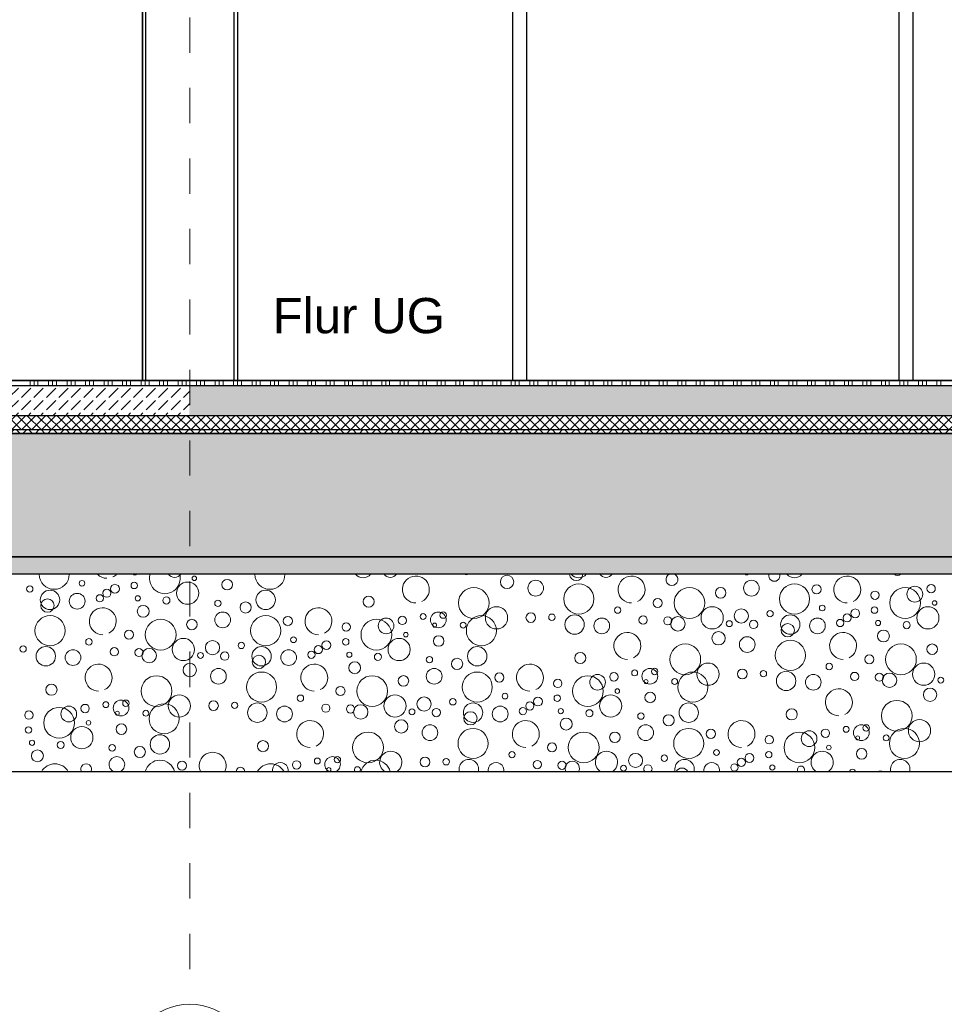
# Model space of a CAD drawing. Header units: metres. Extents: x -12 to 57.2, y -22.2 to 2.8.
# Tile 31 of 126: x 7.6 to 10.3, y -16.2 to -13.4. Entities that reach past the tile are written whole.
import ezdxf

# ---------------------------------------------------------------- set-up
doc = ezdxf.new("R2010")
doc.units = ezdxf.units.M
doc.header["$LTSCALE"] = 0.4
doc.header["$MEASUREMENT"] = 0
doc.linetypes.add('Raster', pattern=[0.2, 0.1, -0.05, 0, -0.05])
doc.linetypes.add('Strichlinie', pattern=[0.2, 0.15, -0.05])
doc.layers.get('0').update_dxf_attribs({"color": 8, "lineweight": 9})
doc.layers.get('Defpoints').update_dxf_attribs({"color": 8, "lineweight": 9})
for name, color, linetype in [('Neubau_A - Bodenaustausch', 8, 'Continuous'), ('Neubau_A - Sauberkeitsschicht', 8, 'Continuous'), ('Neubau_A-Bodenplatte', 8, 'Continuous'), ('Neubau_A-STB Wände', 8, 'Continuous'), ('Neubau_B-Bodenaufbau', 8, 'Continuous'), ('Neubau_R-Konstruktionsraster gross', 33, 'Continuous'), ('Neubau_T-Bemaßung', 8, 'Continuous'), ('Neubau_T-Text', 8, 'Continuous')]:
    doc.layers.add(name, color=color, linetype=linetype)
doc.layers.add('S-Linien _ Schraffuren.2D', color=8, linetype='Continuous', lineweight=9)
doc.styles.add('ERSTELLTER_STIL_2', font='arial.ttf')
doc.dimstyles.new('ERSTELLTER_STIL__1', dxfattribs={"dimtxt": 0.0875, "dimasz": 0.059375, "dimexe": 0.18, "dimexo": 0.0625, "dimgap": 0, "dimtad": 1, "dimzin": 0, "dimdsep": 46, "dimtxsty": 'ERSTELLTER_STIL_2', "dimblk": 'ARROWHEAD_6', "dimblk1": 'ARROWHEAD_6', "dimblk2": 'ARROWHEAD_6', "dimcen": 0.09, "dimclrd": 7, "dimclre": 7, "dimclrt": 7, "dimazin": 0, "dimtfac": 1, "dimtdec": 4, "dimtmove": 0, "dimatfit": 3, "dimfxl": 1, "dimtolj": 1, "dimtzin": 0, "dimarcsym": 0})
pattern_1 = [(45, (-2907.6834, -10.175), (-0.01767766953, 0.01767766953), []), (135, (-2907.6834, -10.175), (0.01767766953, 0.01767766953), [])]
pattern_2 = [(45, (-2907.6834, -10.175), (-0.0353553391, 0.0353553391), [0.0375, -0.0125]), (45, (-2907.6834, -10.139645), (-0.0353553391, 0.0353553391), [0.0375, -0.0125])]
pattern_3 = [(45, (-2907.6834, -10.175), (-0.01414213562, 0.01414213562), []), (135, (-2907.6834, -10.175), (0.01414213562, 0.01414213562), [])]

# ---------------------------------------------------------------- blocks, each defined once
blk = doc.blocks.new('*X441', base_point=(-24191.6502, 0))
at = {"layer": 'Neubau_A - Bodenaustausch', "color": 253, "linetype": 'Continuous', "lineweight": 9, "true_color": 0x9f9f9f}
for centre, radius in [((-21276.1479, -4.8055), 0.00812), ((-21275.9997, -4.8116), 0.00908), ((-21275.8483, -4.8334), 0.0315), ((-21275.8293, -4.7913), 0.00642), ((-21275.7361, -4.8093), 0.015), ((-21274.9422, -4.8016), 0.0189), ((-21274.8608, -4.8193), 0.0223), ((-21274.2489, -4.8193), 0.0223), ((-21276.296, -4.8217), 0.00908), ((-21276.2386, -4.8525), 0.0275), ((-21276.0775, -4.8336), 0.0115), ((-21276.0545, -4.821), 0.0126), ((-21275.6268, -4.8525), 0.0275), ((-21275.0365, -4.8613), 0.0436), ((-21274.7385, -4.8499), 0.0427), ((-21274.4247, -4.8613), 0.0436), ((-21274.3361, -4.8325), 0.015), ((-21274.1267, -4.8499), 0.0427), ((-21274.0641, -4.8227), 0.013), ((-21273.8983, -4.8395), 0.0119), ((-21273.8128, -4.8613), 0.0436), ((-21273.7853, -4.8363), 0.0223), ((-21273.7391, -4.8208), 0.0119), ((-21276.2459, -4.8686), 0.0189), ((-21276.1616, -4.8563), 0.0223), ((-21276.0971, -4.8481), 0.0103), ((-21275.9896, -4.8481), 0.00732), ((-21275.9084, -4.8542), 0.0101), ((-21275.7623, -4.8623), 0.00908), ((-21275.6838, -4.8741), 0.0158), ((-21275.3345, -4.8575), 0.0158), ((-21274.5146, -4.8613), 0.0128), ((-21273.7293, -4.8613), 0.00642), ((-21275.9743, -4.885), 0.0169), ((-21275.7489, -4.9093), 0.0223), ((-21275.1371, -4.9093), 0.0223), ((-21275.1234, -4.8958), 0.00908), ((-21274.972, -4.9034), 0.0315), ((-21274.6282, -4.8816), 0.00908), ((-21274.3602, -4.9034), 0.0315), ((-21274.2776, -4.8981), 0.0201), ((-21274.196, -4.8917), 0.00908), ((-21274.0479, -4.8755), 0.00812), ((-21273.9545, -4.891), 0.0126), ((-21273.8997, -4.8816), 0.00908), ((-21273.7483, -4.9034), 0.0315), ((-21276.2385, -4.9399), 0.0427), ((-21275.9247, -4.9513), 0.0436), ((-21275.8361, -4.9225), 0.015), ((-21275.6267, -4.9399), 0.0427), ((-21275.5641, -4.9127), 0.013), ((-21275.3128, -4.9513), 0.0436), ((-21275.2853, -4.9263), 0.0223), ((-21275.2391, -4.9108), 0.0119), ((-21275.1802, -4.8998), 0.00837), ((-21275.0666, -4.9242), 0.00837), ((-21275.0149, -4.9399), 0.0427), ((-21274.8747, -4.9027), 0.0137), ((-21274.8149, -4.9018), 0.00908), ((-21274.7505, -4.9225), 0.0275), ((-21274.6734, -4.9263), 0.0223), ((-21274.5562, -4.9098), 0.0117), ((-21274.4862, -4.912), 0.0115), ((-21274.4572, -4.9206), 0.0205), ((-21274.3117, -4.9201), 0.00837), ((-21274.2427, -4.9221), 0.0118), ((-21274.1386, -4.9225), 0.0275), ((-21274.0616, -4.9263), 0.0223), ((-21273.9971, -4.9181), 0.0103), ((-21273.9775, -4.9036), 0.0115), ((-21273.8896, -4.9181), 0.00732), ((-21273.8084, -4.9242), 0.0101), ((-21276.0146, -4.9513), 0.0128), ((-21275.3983, -4.9295), 0.0119), ((-21275.1477, -4.9242), 0.00574), ((-21274.3422, -4.9616), 0.0189), ((-21274.1459, -4.9386), 0.0189), ((-21273.8743, -4.955), 0.0169), ((-21276.1282, -4.9716), 0.00908), ((-21275.8602, -4.9934), 0.0315), ((-21275.7776, -4.9881), 0.0201), ((-21275.696, -4.9817), 0.00908), ((-21275.5479, -4.9655), 0.00812), ((-21275.4545, -4.981), 0.0126), ((-21275.3997, -4.9716), 0.00908), ((-21275.2483, -4.9934), 0.0315), ((-21275.2293, -4.9513), 0.00642), ((-21275.1361, -4.9693), 0.015), ((-21274.2608, -4.9793), 0.0223), ((-21274.1385, -5.0099), 0.0427), ((-21276.3149, -4.9918), 0.00908), ((-21276.2505, -5.0125), 0.0275), ((-21276.1734, -5.0163), 0.0223), ((-21276.0562, -4.9998), 0.0117), ((-21275.9862, -5.002), 0.0115), ((-21275.9572, -5.0106), 0.0205), ((-21275.7427, -5.0121), 0.0118), ((-21275.6386, -5.0125), 0.0275), ((-21275.5616, -5.0163), 0.0223), ((-21275.4971, -5.0081), 0.0103), ((-21275.4775, -4.9936), 0.0115), ((-21275.0268, -5.0125), 0.0275), ((-21274.4365, -5.0213), 0.0436), ((-21273.8247, -5.0213), 0.0436), ((-21273.7361, -4.9925), 0.015), ((-21275.8117, -5.0101), 0.00837), ((-21275.6459, -5.0286), 0.0189), ((-21275.3896, -5.0081), 0.00732), ((-21275.3743, -5.045), 0.0169), ((-21275.3084, -5.0142), 0.0101), ((-21275.1623, -5.0223), 0.00908), ((-21275.0838, -5.0341), 0.0158), ((-21274.7345, -5.0175), 0.0158), ((-21273.9146, -5.0213), 0.0128), ((-21275.8422, -5.0516), 0.0189), ((-21275.7608, -5.0693), 0.0223), ((-21275.1489, -5.0693), 0.0223), ((-21274.5802, -5.0598), 0.00837), ((-21274.5371, -5.0693), 0.0223), ((-21274.5234, -5.0558), 0.00908), ((-21274.372, -5.0634), 0.0315), ((-21274.2747, -5.0627), 0.0137), ((-21274.2149, -5.0618), 0.00908), ((-21274.1505, -5.0825), 0.0275), ((-21274.0282, -5.0416), 0.00908), ((-21273.7602, -5.0634), 0.0315), ((-21275.9365, -5.1113), 0.0436), ((-21275.6385, -5.0999), 0.0427), ((-21275.3247, -5.1113), 0.0436), ((-21275.2361, -5.0825), 0.015), ((-21275.0267, -5.0999), 0.0427), ((-21274.9641, -5.0727), 0.013), ((-21274.7983, -5.0895), 0.0119), ((-21274.7128, -5.1113), 0.0436), ((-21274.6853, -5.0863), 0.0223), ((-21274.6391, -5.0708), 0.0119), ((-21274.5477, -5.0842), 0.00574), ((-21274.4666, -5.0842), 0.00837), ((-21274.4149, -5.0999), 0.0427), ((-21274.0734, -5.0863), 0.0223), ((-21273.9562, -5.0698), 0.0117), ((-21273.8862, -5.072), 0.0115), ((-21273.8572, -5.0806), 0.0205), ((-21273.7117, -5.0801), 0.00837), ((-21276.2345, -5.1075), 0.0158), ((-21275.4146, -5.1113), 0.0128), ((-21274.6293, -5.1113), 0.00642), ((-21273.7422, -5.1216), 0.0189), ((-21276.0371, -5.1593), 0.0223), ((-21276.0234, -5.1458), 0.00908), ((-21275.872, -5.1534), 0.0315), ((-21275.7747, -5.1527), 0.0137), ((-21275.5282, -5.1316), 0.00908), ((-21275.2602, -5.1534), 0.0315), ((-21275.1776, -5.1481), 0.0201), ((-21275.096, -5.1417), 0.00908), ((-21274.9479, -5.1255), 0.00812), ((-21274.8545, -5.141), 0.0126), ((-21274.7997, -5.1316), 0.00908), ((-21274.6483, -5.1534), 0.0315), ((-21274.5361, -5.1293), 0.015), ((-21273.8365, -5.1813), 0.0436), ((-21276.2983, -5.1795), 0.0119), ((-21276.2128, -5.2013), 0.0436), ((-21276.1853, -5.1763), 0.0223), ((-21276.1391, -5.1608), 0.0119), ((-21276.0802, -5.1498), 0.00837), ((-21275.9666, -5.1742), 0.00837), ((-21275.9149, -5.1899), 0.0427), ((-21275.7149, -5.1518), 0.00908), ((-21275.6505, -5.1725), 0.0275), ((-21275.5734, -5.1763), 0.0223), ((-21275.4562, -5.1598), 0.0117), ((-21275.3862, -5.162), 0.0115), ((-21275.3572, -5.1706), 0.0205), ((-21275.2117, -5.1701), 0.00837), ((-21275.1427, -5.1721), 0.0118), ((-21275.0386, -5.1725), 0.0275), ((-21274.9616, -5.1763), 0.0223), ((-21274.8971, -5.1681), 0.0103), ((-21274.8775, -5.1536), 0.0115), ((-21274.7896, -5.1681), 0.00732), ((-21274.7084, -5.1742), 0.0101), ((-21274.4268, -5.1725), 0.0275), ((-21274.1345, -5.1775), 0.0158), ((-21276.1293, -5.2013), 0.00642), ((-21276.0477, -5.1742), 0.00574), ((-21275.2422, -5.2116), 0.0189), ((-21275.0459, -5.1886), 0.0189), ((-21274.7743, -5.205), 0.0169), ((-21274.5623, -5.1823), 0.00908), ((-21274.4838, -5.1941), 0.0158), ((-21273.772, -5.2234), 0.0315), ((-21276.2997, -5.2216), 0.00908), ((-21276.1483, -5.2434), 0.0315), ((-21276.0361, -5.2193), 0.015), ((-21275.1608, -5.2293), 0.0223), ((-21275.0385, -5.2599), 0.0427), ((-21274.5489, -5.2293), 0.0223), ((-21274.4267, -5.2599), 0.0427), ((-21274.3641, -5.2327), 0.013), ((-21274.0853, -5.2463), 0.0223), ((-21274.0391, -5.2308), 0.0119), ((-21273.9802, -5.2198), 0.00837), ((-21273.9371, -5.2293), 0.0223), ((-21273.9234, -5.2158), 0.00908), ((-21273.8149, -5.2599), 0.0427), ((-21276.2896, -5.2581), 0.00732), ((-21275.9268, -5.2625), 0.0275), ((-21275.6345, -5.2675), 0.0158), ((-21275.3365, -5.2713), 0.0436), ((-21274.7247, -5.2713), 0.0436), ((-21274.6361, -5.2425), 0.015), ((-21274.1983, -5.2495), 0.0119), ((-21274.1128, -5.2713), 0.0436), ((-21273.9477, -5.2442), 0.00574), ((-21273.8666, -5.2442), 0.00837), ((-21276.2743, -5.295), 0.0169), ((-21276.2084, -5.2642), 0.0101), ((-21276.0623, -5.2723), 0.00908), ((-21275.9838, -5.2841), 0.0158), ((-21274.8146, -5.2713), 0.0128), ((-21274.3479, -5.2855), 0.00812), ((-21274.0293, -5.2713), 0.00642), ((-21273.9361, -5.2893), 0.015), ((-21275.4802, -5.3098), 0.00837), ((-21275.4234, -5.3058), 0.00908), ((-21275.1747, -5.3127), 0.0137), ((-21275.1149, -5.3118), 0.00908), ((-21274.9282, -5.2916), 0.00908), ((-21274.5776, -5.3081), 0.0201), ((-21274.496, -5.3017), 0.00908), ((-21274.2775, -5.3136), 0.0115), ((-21274.2545, -5.301), 0.0126), ((-21274.1997, -5.2916), 0.00908), ((-21275.8641, -5.3227), 0.013), ((-21275.5391, -5.3208), 0.0119), ((-21275.4477, -5.3342), 0.00574), ((-21274.8562, -5.3198), 0.0117), ((-21274.7862, -5.322), 0.0115), ((-21274.6117, -5.3301), 0.00837), ((-21274.2971, -5.3281), 0.0103), ((-21274.1896, -5.3281), 0.00732)]:
    blk.add_circle(centre, radius, dxfattribs=at)
for centre, radius, start, end in [((-21276.2267, -4.7799), 0.0427, 180.173, 359.827), ((-21276.0771, -4.7531), 0.0382, 224.6985, 270), ((-21276.0771, -4.7531), 0.0382, 296.5651, 315.3015), ((-21275.9983, -4.7695), 0.0119, 241.3524, 298.6476), ((-21275.9128, -4.7913), 0.0436, 164.9207, 15.0793), ((-21275.8853, -4.7663), 0.0223, 218.0434, 321.9566), ((-21275.6149, -4.7799), 0.0427, 180.173, 359.827), ((-21275.3505, -4.7625), 0.0275, 219.5674, 320.4326), ((-21275.2734, -4.7663), 0.0223, 218.0434, 321.9566), ((-21275.2008, -4.8231), 0.0382, 296.5651, 270), ((-21275.0572, -4.7606), 0.0205, 251.2299, 288.7701), ((-21274.7459, -4.7786), 0.0189, 184.1114, 355.8886), ((-21274.7386, -4.7625), 0.0275, 219.5674, 320.4326), ((-21274.6616, -4.7663), 0.0223, 218.0434, 321.9566), ((-21274.5889, -4.8231), 0.0382, 296.5651, 270), ((-21274.4743, -4.795), 0.0169, 117.0553, 62.9447), ((-21274.2623, -4.7723), 0.00908, 238.2482, 301.7518), ((-21274.1838, -4.7841), 0.0158, 164.8326, 15.1674), ((-21274.1268, -4.7625), 0.0275, 219.5674, 320.4326), ((-21273.9771, -4.8231), 0.0382, 296.5651, 270), ((-21273.8345, -4.7675), 0.0158, 232.4579, 307.5421), ((-21276.0889, -4.9131), 0.0382, 296.5651, 270), ((-21275.4771, -4.9131), 0.0382, 296.5651, 270), ((-21274.6008, -4.9831), 0.0382, 296.5651, 270), ((-21273.9889, -4.9831), 0.0382, 296.5651, 270), ((-21276.1008, -5.0731), 0.0382, 296.5651, 270), ((-21275.4889, -5.0731), 0.0382, 296.5651, 270), ((-21274.8771, -5.0731), 0.0382, 296.5651, 270), ((-21274.0008, -5.1431), 0.0382, 296.5651, 270), ((-21275.5008, -5.2331), 0.0382, 296.5651, 270), ((-21274.8889, -5.2331), 0.0382, 296.5651, 270), ((-21274.2771, -5.2331), 0.0382, 296.5651, 270), ((-21276.0489, -5.3193), 0.0223, 291.745, 248.255), ((-21275.9267, -5.3499), 0.0427, 13.3628, 166.6372), ((-21275.7771, -5.3231), 0.0382, 333.7938, 206.2062), ((-21275.4371, -5.3193), 0.0223, 291.745, 248.255), ((-21275.3149, -5.3499), 0.0427, 13.3628, 166.6372), ((-21275.272, -5.3134), 0.0315, 302.2294, 237.7706), ((-21275.0505, -5.3325), 0.0275, 344.0993, 195.9007), ((-21274.6602, -5.3134), 0.0315, 302.2294, 237.7706), ((-21274.4386, -5.3325), 0.0275, 344.0993, 195.9007), ((-21274.0483, -5.3134), 0.0315, 302.2294, 237.7706), ((-21273.8268, -5.3325), 0.0275, 344.0993, 195.9007), ((-21276.2247, -5.3613), 0.0436, 29.3239, 150.6761), ((-21276.1361, -5.3325), 0.015, 329.9763, 210.0237), ((-21275.6983, -5.3395), 0.0119, 357.7088, 182.2912), ((-21275.6128, -5.3613), 0.0436, 29.3239, 150.6761), ((-21275.5853, -5.3363), 0.0223, 350.368, 189.632), ((-21275.3666, -5.3342), 0.00837, 315.7915, 224.2085), ((-21274.9734, -5.3363), 0.0223, 350.368, 189.632), ((-21274.7572, -5.3306), 0.0205, 332.613, 207.387), ((-21274.5427, -5.3321), 0.0118, 318.3526, 221.6474), ((-21274.4459, -5.3486), 0.0189, 27.2616, 152.7384), ((-21274.3616, -5.3363), 0.0223, 350.368, 189.632), ((-21274.1084, -5.3342), 0.0101, 324.9014, 215.0986), ((-21273.9623, -5.3423), 0.00908, 14.5707, 165.4293), ((-21273.8838, -5.3541), 0.0158, 63.2007, 116.7993)]:
    blk.add_arc(centre, radius, start, end, dxfattribs=at)
blk = doc.blocks.new('ARROWHEAD_6')
at = {"color": 0, "linetype": 'Continuous', "lineweight": 0}
for p, q in [((-0.5, -0.5), (0.5, 0.5)), ((0, 0), (-1, 0))]:
    blk.add_line(p, q, dxfattribs=at)
blk = doc.blocks.new('*D568')
at = {"layer": 'Defpoints', "color": 0, "linetype": 'Continuous', "transparency": 16777216}
for p in [(-0.285, -14.555), (23.9206, -14.555), (-0.285, -14.905)]:
    blk.add_point(p, dxfattribs=at)
at = {"layer": 'Neubau_T-Bemaßung', "linetype": 'Continuous', "lineweight": -2, "transparency": 16777216}
for p, q in [((-0.2225, -14.555), (24.1006, -14.555)), ((23.9206, -14.6144), (23.9206, -14.6162)), ((23.9206, -14.8456), (23.9206, -14.8441)), ((-0.2225, -14.905), (24.1006, -14.905))]:
    blk.add_line(p, q, dxfattribs=at)
at = {"layer": 'Neubau_T-Bemaßung', "linetype": 'Continuous', "lineweight": -2, "transparency": 16777216, "xscale": 0.059375, "yscale": 0.059375, "zscale": 0.059375}
for p, rotation in [((23.9206, -14.555), 90), ((23.9206, -14.905), 270)]:
    blk.add_blockref('ARROWHEAD_6', p, dxfattribs=dict(at, rotation=rotation))
at = {"layer": 'Neubau_T-Bemaßung', "linetype": 'Continuous', "transparency": 16777216, "insert": (23.9206, -14.7301), "char_height": 0.0875, "attachment_point": 5, "rotation": 90, "style": 'ERSTELLTER_STIL_2'}
blk.add_mtext('\\A1;0.35', dxfattribs=at)
blk = doc.blocks.new('*D569')
at = {"layer": 'Defpoints', "color": 0, "linetype": 'Continuous', "transparency": 16777216}
for p in [(-0.3, -10.655), (23.9206, -10.655), (-0.285, -14.555)]:
    blk.add_point(p, dxfattribs=at)
at = {"layer": 'Neubau_T-Bemaßung', "linetype": 'Continuous', "lineweight": -2, "transparency": 16777216}
for p, q in [((-0.2375, -10.655), (24.1006, -10.655)), ((23.9206, -10.7144), (23.9206, -12.495)), ((23.9206, -14.4956), (23.9206, -12.722)), ((-0.2225, -14.555), (24.1006, -14.555))]:
    blk.add_line(p, q, dxfattribs=at)
at = {"layer": 'Neubau_T-Bemaßung', "linetype": 'Continuous', "lineweight": -2, "transparency": 16777216, "xscale": 0.059375, "yscale": 0.059375, "zscale": 0.059375}
for p, rotation in [((23.9206, -10.655), 90), ((23.9206, -14.555), 270)]:
    blk.add_blockref('ARROWHEAD_6', p, dxfattribs=dict(at, rotation=rotation))
at = {"layer": 'Neubau_T-Bemaßung', "linetype": 'Continuous', "transparency": 16777216, "insert": (23.9206, -12.6085), "char_height": 0.0875, "attachment_point": 5, "rotation": 90, "style": 'ERSTELLTER_STIL_2'}
blk.add_mtext('\\A1;3.90', dxfattribs=at)
blk = doc.blocks.new('*D598')
at = {"layer": 'Defpoints', "color": 0, "linetype": 'Continuous', "transparency": 16777216}
for p in [(-0.285, -14.555), (23.6845, -14.555), (-0.285, -14.905)]:
    blk.add_point(p, dxfattribs=at)
at = {"layer": 'Neubau_T-Bemaßung', "linetype": 'Continuous', "lineweight": -2, "transparency": 16777216}
for p, q in [((-0.2225, -14.555), (23.8645, -14.555)), ((23.6845, -14.6144), (23.6845, -14.8456)), ((-0.2225, -14.905), (23.8645, -14.905)), ((23.6845, -14.905), (23.6845, -15.0031))]:
    blk.add_line(p, q, dxfattribs=at)
at = {"layer": 'Neubau_T-Bemaßung', "linetype": 'Continuous', "lineweight": -2, "transparency": 16777216, "xscale": 0.059375, "yscale": 0.059375, "zscale": 0.059375}
for p, rotation in [((23.6845, -14.555), 90), ((23.6845, -14.905), 270)]:
    blk.add_blockref('ARROWHEAD_6', p, dxfattribs=dict(at, rotation=rotation))
at = {"layer": 'Neubau_T-Bemaßung', "linetype": 'Continuous', "transparency": 16777216, "insert": (23.5706, -15.0031), "char_height": 0.0875, "attachment_point": 5, "rotation": 90, "style": 'ERSTELLTER_STIL_2'}
blk.add_mtext('\\A1;0.35', dxfattribs=at)
blk = doc.blocks.new('*D599')
at = {"layer": 'Defpoints', "color": 0, "linetype": 'Continuous', "transparency": 16777216}
for p in [(0.175, -14.405), (23.6845, -14.405), (-0.285, -14.555)]:
    blk.add_point(p, dxfattribs=at)
at = {"layer": 'Neubau_T-Bemaßung', "linetype": 'Continuous', "lineweight": -2, "transparency": 16777216}
for p, q in [((0.2375, -14.405), (23.8645, -14.405)), ((23.6845, -14.4644), (23.6845, -14.4956)), ((-0.2225, -14.555), (23.8645, -14.555)), ((23.6845, -14.555), (23.6845, -14.6531))]:
    blk.add_line(p, q, dxfattribs=at)
at = {"layer": 'Neubau_T-Bemaßung', "linetype": 'Continuous', "lineweight": -2, "transparency": 16777216, "xscale": 0.059375, "yscale": 0.059375, "zscale": 0.059375}
for p, rotation in [((23.6845, -14.405), 90), ((23.6845, -14.555), 270)]:
    blk.add_blockref('ARROWHEAD_6', p, dxfattribs=dict(at, rotation=rotation))
at = {"layer": 'Neubau_T-Bemaßung', "linetype": 'Continuous', "transparency": 16777216, "insert": (23.5706, -14.6531), "char_height": 0.0875, "attachment_point": 5, "rotation": 90, "style": 'ERSTELLTER_STIL_2'}
blk.add_mtext('\\A1;0.15', dxfattribs=at)
blk = doc.blocks.new('*D600')
at = {"layer": 'Defpoints', "color": 0, "linetype": 'Continuous', "transparency": 16777216}
for p in [(-0.3, -10.655), (23.5706, -10.655), (0.175, -14.405)]:
    blk.add_point(p, dxfattribs=at)
at = {"layer": 'Neubau_T-Bemaßung', "linetype": 'Continuous', "lineweight": -2, "transparency": 16777216}
for p, q in [((-0.2375, -10.655), (23.7506, -10.655)), ((23.5706, -10.7144), (23.5706, -12.4196)), ((23.5706, -14.3456), (23.5706, -12.6474)), ((0.2375, -14.405), (23.7506, -14.405))]:
    blk.add_line(p, q, dxfattribs=at)
at = {"layer": 'Neubau_T-Bemaßung', "linetype": 'Continuous', "lineweight": -2, "transparency": 16777216, "xscale": 0.059375, "yscale": 0.059375, "zscale": 0.059375}
for p, rotation in [((23.5706, -10.655), 90), ((23.5706, -14.405), 270)]:
    blk.add_blockref('ARROWHEAD_6', p, dxfattribs=dict(at, rotation=rotation))
at = {"layer": 'Neubau_T-Bemaßung', "linetype": 'Continuous', "transparency": 16777216, "insert": (23.5706, -12.5335), "char_height": 0.0875, "attachment_point": 5, "rotation": 90, "style": 'ERSTELLTER_STIL_2'}
blk.add_mtext('\\A1;3.75', dxfattribs=at)

msp = doc.modelspace()

# ---------------------------------------------------------------- hatches: boundary and pattern name
at = {"layer": 'Neubau_A - Sauberkeitsschicht', "linetype": 'Continuous'}
h = msp.add_hatch(dxfattribs=at)
h.set_pattern_fill('BETON__UNBEWEHRT_0002', color=256, style=0, pattern_type=2)
h.set_pattern_definition(pattern_2)
h.paths.add_polyline_path([(-0.445, -14.905), (-0.445, -14.955), (24.23, -14.955), (24.23, -14.905)])
at = {"layer": 'Neubau_A-Bodenplatte', "linetype": 'Continuous'}
h = msp.add_hatch(dxfattribs=at)
h.set_pattern_fill('BETON__STAHLBETON_0002', color=256, style=0, pattern_type=2)
h.set_pattern_definition([(45, (-2907.6834, -10.175), (-0.0848528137, 0.0848528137), []), (45, (-2907.72583, -10.13257), (-0.0848528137, 0.0848528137), [0.09, -0.03])])
h.paths.add_polyline_path([(-0.285, -14.905), (33.0401, -14.905), (33.0401, -14.555), (-0.285, -14.555)])
at = {"layer": 'Neubau_B-Bodenaufbau', "linetype": 'Continuous'}
h = msp.add_hatch(dxfattribs=at)
h.set_pattern_fill('BETON__UNBEWEHRT_0002', color=256, style=0, pattern_type=2)
h.set_pattern_definition(pattern_2)
h.paths.add_polyline_path([(4.875, -14.42), (4.875, -14.505), (8.1237, -14.505), (8.1237, -14.42)])
h = msp.add_hatch(dxfattribs=at)
h.set_pattern_fill('BETON__UNBEWEHRT_0002', color=256, style=0, pattern_type=2)
h.set_pattern_definition(pattern_2)
h.paths.add_polyline_path([(8.1237, -14.42), (8.1237, -14.505), (25.3455, -14.505), (25.3455, -14.42)])
h = msp.add_hatch(dxfattribs=at)
h.set_pattern_fill('DÄMMUNG__HART_2_0002', color=256, style=0, pattern_type=2)
h.set_pattern_definition(pattern_3)
h.paths.add_polyline_path([(4.875, -14.505), (4.875, -14.545), (8.1237, -14.545), (8.1237, -14.505)])
h = msp.add_hatch(dxfattribs=at)
h.set_pattern_fill('DÄMMUNG__HART_2_0002', color=256, style=0, pattern_type=2)
h.set_pattern_definition(pattern_3)
h.paths.add_polyline_path([(8.1237, -14.505), (8.1237, -14.545), (25.3455, -14.545), (25.3455, -14.505)])
h = msp.add_hatch(dxfattribs=at)
h.set_pattern_fill('GUßASPHALT_0002', color=256, style=0, pattern_type=2)
h.set_pattern_definition(pattern_1)
h.paths.add_polyline_path([(4.875, -14.555), (8.1237, -14.555), (8.1237, -14.545), (4.875, -14.545)])
h = msp.add_hatch(dxfattribs=at)
h.set_pattern_fill('GUßASPHALT_0002', color=256, style=0, pattern_type=2)
h.set_pattern_definition(pattern_1)
h.paths.add_polyline_path([(8.1237, -14.555), (25.3455, -14.555), (25.3455, -14.545), (8.1237, -14.545)])

# ---------------------------------------------------------------- linework, layer by layer
msp.add_lwpolyline([(33.2001, -15.655), (23.78, -15.655), (23.64, -15.515), (-0.445, -15.515), (-1.275, -15.515), (-1.885, -14.905), (-2.235, -14.555), (-5.6703, -11.1197), (-6.181, -11.1321), (-6.1823, -11.1321), (-6.1838, -11.1321), (-6.2728, -11.1311), (-6.3042, -11.1298), (-11.9962, -10.9075), (-11.9962, -22.195), (-11.9962, -22.195), (57.2295, -22.195)])
at = {"layer": 'Neubau_A - Bodenaustausch', "linetype": 'Continuous'}
msp.add_line((21.115, -15.515), (-0.445, -15.515), dxfattribs=at)
at = {"layer": 'Neubau_A - Sauberkeitsschicht', "linetype": 'Continuous'}
msp.add_line((24.04, -14.955), (-0.445, -14.955), dxfattribs=at)
at = {"layer": 'Neubau_A-Bodenplatte', "linetype": 'Continuous', "flags": 128}
for points in [[(29.07, -14.555), (28.49, -14.555), (25.3455, -14.555), (8.1237, -14.555), (4.875, -14.555)], [(33.0401, -14.905), (24.23, -14.905), (-0.285, -14.905)]]:
    msp.add_lwpolyline(points, dxfattribs=at)
at = {"layer": 'Neubau_A-STB Wände', "linetype": 'Continuous'}
for p, q in [((8, -14.405), (8, -12.145)), ((8.25, -12.145), (8.25, -14.405)), ((9.0407, -14.405), (9.0407, -12.145)), ((10.1757, -12.145), (10.1757, -14.405)), ((9.0807, -14.405), (9.0807, -12.185)), ((10.1357, -12.185), (10.1357, -14.405))]:
    msp.add_line(p, q, dxfattribs=at)
at = {"layer": 'Neubau_A-STB Wände', "linetype": 'Continuous', "flags": 128}
for points in [[(7.99, -12.145), (7.99, -12.185), (7.99, -14.405)], [(7.9901, -12.145), (7.9901, -12.185), (7.9901, -14.405)], [(8.2599, -12.145), (8.2599, -12.185), (8.2599, -14.405)], [(8.26, -12.145), (8.26, -12.185), (8.26, -14.405)]]:
    msp.add_lwpolyline(points, dxfattribs=at)
at = {"layer": 'Neubau_B-Bodenaufbau', "linetype": 'Continuous', "lineweight": 9}
for p, q in [((7.6716, -14.405), (7.6716, -14.42)), ((7.6829, -14.405), (7.6829, -14.42)), ((7.6941, -14.405), (7.6941, -14.42)), ((7.7241, -14.405), (7.7241, -14.42)), ((7.7354, -14.405), (7.7354, -14.42)), ((7.7466, -14.405), (7.7466, -14.42)), ((7.7766, -14.405), (7.7766, -14.42)), ((7.7879, -14.405), (7.7879, -14.42)), ((7.7991, -14.405), (7.7991, -14.42)), ((7.8291, -14.405), (7.8291, -14.42)), ((7.8404, -14.405), (7.8404, -14.42)), ((7.8516, -14.405), (7.8516, -14.42)), ((7.8816, -14.405), (7.8816, -14.42)), ((7.8929, -14.405), (7.8929, -14.42)), ((7.9041, -14.405), (7.9041, -14.42)), ((7.9341, -14.405), (7.9341, -14.42)), ((7.9454, -14.405), (7.9454, -14.42)), ((7.9566, -14.405), (7.9566, -14.42)), ((7.9866, -14.405), (7.9866, -14.42)), ((7.9979, -14.405), (7.9979, -14.42)), ((8.0091, -14.405), (8.0091, -14.42)), ((8.0391, -14.405), (8.0391, -14.42)), ((8.0504, -14.405), (8.0504, -14.42)), ((8.0616, -14.405), (8.0616, -14.42)), ((8.0916, -14.405), (8.0916, -14.42)), ((8.1029, -14.405), (8.1029, -14.42)), ((8.1141, -14.405), (8.1141, -14.42)), ((8.1441, -14.405), (8.1441, -14.42)), ((8.1554, -14.405), (8.1554, -14.42)), ((8.1666, -14.405), (8.1666, -14.42)), ((8.1966, -14.405), (8.1966, -14.42)), ((8.2079, -14.405), (8.2079, -14.42)), ((8.2191, -14.405), (8.2191, -14.42)), ((8.2491, -14.405), (8.2491, -14.42)), ((8.2604, -14.405), (8.2604, -14.42)), ((8.2716, -14.405), (8.2716, -14.42)), ((8.3016, -14.405), (8.3016, -14.42)), ((8.3129, -14.405), (8.3129, -14.42)), ((8.3241, -14.405), (8.3241, -14.42)), ((8.3541, -14.405), (8.3541, -14.42)), ((8.3654, -14.405), (8.3654, -14.42)), ((8.3766, -14.405), (8.3766, -14.42)), ((8.4066, -14.405), (8.4066, -14.42)), ((8.4179, -14.405), (8.4179, -14.42)), ((8.4291, -14.405), (8.4291, -14.42)), ((8.4591, -14.405), (8.4591, -14.42)), ((8.4704, -14.405), (8.4704, -14.42)), ((8.4816, -14.405), (8.4816, -14.42)), ((8.5116, -14.405), (8.5116, -14.42)), ((8.5229, -14.405), (8.5229, -14.42)), ((8.5341, -14.405), (8.5341, -14.42)), ((8.5641, -14.405), (8.5641, -14.42)), ((8.5754, -14.405), (8.5754, -14.42)), ((8.5866, -14.405), (8.5866, -14.42)), ((8.6166, -14.405), (8.6166, -14.42)), ((8.6279, -14.405), (8.6279, -14.42)), ((8.6391, -14.405), (8.6391, -14.42)), ((8.6691, -14.405), (8.6691, -14.42)), ((8.6804, -14.405), (8.6804, -14.42)), ((8.6916, -14.405), (8.6916, -14.42)), ((8.7216, -14.405), (8.7216, -14.42)), ((8.7329, -14.405), (8.7329, -14.42)), ((8.7441, -14.405), (8.7441, -14.42)), ((8.7741, -14.405), (8.7741, -14.42)), ((8.7854, -14.405), (8.7854, -14.42)), ((8.7966, -14.405), (8.7966, -14.42)), ((8.8266, -14.405), (8.8266, -14.42)), ((8.8379, -14.405), (8.8379, -14.42)), ((8.8491, -14.405), (8.8491, -14.42)), ((8.8791, -14.405), (8.8791, -14.42)), ((8.8904, -14.405), (8.8904, -14.42)), ((8.9016, -14.405), (8.9016, -14.42)), ((8.9316, -14.405), (8.9316, -14.42)), ((8.9429, -14.405), (8.9429, -14.42)), ((8.9541, -14.405), (8.9541, -14.42)), ((8.9841, -14.405), (8.9841, -14.42)), ((8.9954, -14.405), (8.9954, -14.42)), ((9.0066, -14.405), (9.0066, -14.42)), ((9.0366, -14.405), (9.0366, -14.42)), ((9.0479, -14.405), (9.0479, -14.42)), ((9.0591, -14.405), (9.0591, -14.42)), ((9.0891, -14.405), (9.0891, -14.42)), ((9.1004, -14.405), (9.1004, -14.42)), ((9.1116, -14.405), (9.1116, -14.42)), ((9.1416, -14.405), (9.1416, -14.42)), ((9.1529, -14.405), (9.1529, -14.42)), ((9.1641, -14.405), (9.1641, -14.42)), ((9.1941, -14.405), (9.1941, -14.42)), ((9.2054, -14.405), (9.2054, -14.42)), ((9.2166, -14.405), (9.2166, -14.42)), ((9.2466, -14.405), (9.2466, -14.42)), ((9.2579, -14.405), (9.2579, -14.42)), ((9.2691, -14.405), (9.2691, -14.42)), ((9.2991, -14.405), (9.2991, -14.42)), ((9.3104, -14.405), (9.3104, -14.42)), ((9.3216, -14.405), (9.3216, -14.42)), ((9.3516, -14.405), (9.3516, -14.42)), ((9.3629, -14.405), (9.3629, -14.42)), ((9.3741, -14.405), (9.3741, -14.42)), ((9.4041, -14.405), (9.4041, -14.42)), ((9.4154, -14.405), (9.4154, -14.42)), ((9.4266, -14.405), (9.4266, -14.42)), ((9.4566, -14.405), (9.4566, -14.42)), ((9.4679, -14.405), (9.4679, -14.42)), ((9.4791, -14.405), (9.4791, -14.42)), ((9.5091, -14.405), (9.5091, -14.42)), ((9.5204, -14.405), (9.5204, -14.42)), ((9.5316, -14.405), (9.5316, -14.42)), ((9.5616, -14.405), (9.5616, -14.42)), ((9.5729, -14.405), (9.5729, -14.42)), ((9.5841, -14.405), (9.5841, -14.42)), ((9.6141, -14.405), (9.6141, -14.42)), ((9.6254, -14.405), (9.6254, -14.42)), ((9.6366, -14.405), (9.6366, -14.42)), ((9.6666, -14.405), (9.6666, -14.42)), ((9.6779, -14.405), (9.6779, -14.42)), ((9.6891, -14.405), (9.6891, -14.42)), ((9.7191, -14.405), (9.7191, -14.42)), ((9.7304, -14.405), (9.7304, -14.42)), ((9.7416, -14.405), (9.7416, -14.42)), ((9.7716, -14.405), (9.7716, -14.42)), ((9.7829, -14.405), (9.7829, -14.42)), ((9.7941, -14.405), (9.7941, -14.42)), ((9.8241, -14.405), (9.8241, -14.42)), ((9.8354, -14.405), (9.8354, -14.42)), ((9.8466, -14.405), (9.8466, -14.42)), ((9.8766, -14.405), (9.8766, -14.42)), ((9.8879, -14.405), (9.8879, -14.42)), ((9.8991, -14.405), (9.8991, -14.42)), ((9.9291, -14.405), (9.9291, -14.42)), ((9.9404, -14.405), (9.9404, -14.42)), ((9.9516, -14.405), (9.9516, -14.42)), ((9.9816, -14.405), (9.9816, -14.42)), ((9.9929, -14.405), (9.9929, -14.42)), ((10.0041, -14.405), (10.0041, -14.42)), ((10.0341, -14.405), (10.0341, -14.42)), ((10.0454, -14.405), (10.0454, -14.42)), ((10.0566, -14.405), (10.0566, -14.42)), ((10.0866, -14.405), (10.0866, -14.42)), ((10.0979, -14.405), (10.0979, -14.42)), ((10.1091, -14.405), (10.1091, -14.42)), ((10.1391, -14.405), (10.1391, -14.42)), ((10.1504, -14.405), (10.1504, -14.42)), ((10.1616, -14.405), (10.1616, -14.42)), ((10.1916, -14.405), (10.1916, -14.42)), ((10.2029, -14.405), (10.2029, -14.42)), ((10.2141, -14.405), (10.2141, -14.42)), ((10.2441, -14.405), (10.2441, -14.42)), ((10.2554, -14.405), (10.2554, -14.42))]:
    msp.add_line(p, q, dxfattribs=at)
at = {"layer": 'Neubau_B-Bodenaufbau', "linetype": 'Continuous'}
for p, q in [((8.1237, -14.42), (4.875, -14.42)), ((25.3455, -14.42), (8.1237, -14.42)), ((8.1237, -14.505), (4.875, -14.505)), ((25.3455, -14.505), (8.1237, -14.505)), ((8.1237, -14.545), (4.875, -14.545)), ((25.3455, -14.545), (8.1237, -14.545))]:
    msp.add_line(p, q, dxfattribs=at)
at = {"layer": 'Neubau_B-Bodenaufbau', "linetype": 'Continuous', "flags": 128}
for points in [[(8.1237, -14.405), (7.9901, -14.405), (7.99, -14.405), (4.875, -14.405)], [(25.3455, -14.405), (25.31, -14.405), (25.3099, -14.405), (25.2301, -14.405), (25.23, -14.405), (8.26, -14.405), (8.2599, -14.405), (8.1237, -14.405)]]:
    msp.add_lwpolyline(points, dxfattribs=at)
at = {"layer": 'Neubau_R-Konstruktionsraster gross', "linetype": 'Raster', "lineweight": 9}
for p, q in [((8.125, -1.175), (8.125, -15.175)), ((8.125, -15.175), (8.125, -16.175))]:
    msp.add_line(p, q, dxfattribs=at)
at = {"layer": 'Neubau_R-Konstruktionsraster gross', "linetype": 'Continuous', "lineweight": 9, "flags": 128}
msp.add_lwpolyline([(8.125, -16.525, 1), (8.125, -16.175, 1)], format="xyb", close=True, dxfattribs=at)
at = {"layer": 'Neubau_R-Konstruktionsraster gross', "linetype": 'Raster', "lineweight": 9}
msp.add_point((8.125, -15.175), dxfattribs=at)
msp.add_point((8.125, -15.175), dxfattribs=at)
at = {"layer": 'S-Linien _ Schraffuren.2D', "linetype": 'Strichlinie', "flags": 128}
msp.add_lwpolyline([(-5.6703, -11.1197), (-4.6126, -11.0941), (-3.3286, -11.0649), (-0.8946, -11.0218), (-0.7539, -10.9508), (3.9368, -10.8951), (6.6043, -10.8879), (7.0796, -10.8781), (8.6162, -10.8406), (13.0557, -10.7772), (16.8619, -10.7236), (17.682, -10.7178), (18.7317, -10.715), (18.8531, -10.7288), (19.2075, -10.718), (22.2351, -10.6838), (26.7618, -10.6064), (26.9401, -10.616), (27.5592, -10.6417), (27.9329, -10.6496), (29.5275, -10.6661), (33.9321, -10.7029), (36.0088, -10.6975), (36.514, -10.6975), (39.5993, -10.7118), (42.3672, -10.6876), (43.4193, -10.7044), (45.1413, -10.7127), (47.1587, -10.6936), (47.5029, -10.6921), (46.53, -11.665), (44.89, -11.665), (44.89, -11.405), (39.4587, -11.405), (39.0587, -11.805), (37.8901, -11.805), (34.0401, -15.655), (23.78, -15.655), (23.64, -15.515), (-1.275, -15.515)], close=True, dxfattribs=at)

# ---------------------------------------------------------------- block references
at = {"layer": 'Neubau_A - Bodenaustausch'}
msp.add_blockref('*X441', (-2907.6834, -10.175), dxfattribs=at)

# ---------------------------------------------------------------- texts
at = {"layer": 'Neubau_T-Text', "linetype": 'Continuous', "insert": (8.3597, -14.2724), "char_height": 0.1, "attachment_point": 7, "style": 'ERSTELLTER_STIL_2'}
msp.add_mtext('\\A1;Flur UG', dxfattribs=at)

# ---------------------------------------------------------------- dimensions: what is measured, and where the dimension line sits
at = {"layer": 'Neubau_T-Bemaßung', "linetype": 'Continuous'}
for base, p1, p2, picture, middle in [((23.9206, -10.655), (-0.285, -14.555), (-0.3, -10.655), '*D569', (23.9206, -12.6085)), ((23.5706, -10.655), (0.175, -14.405), (-0.3, -10.655), '*D600', (23.5706, -12.5335)), ((23.6845, -14.405), (-0.285, -14.555), (0.175, -14.405), '*D599', (23.5706, -14.6531)), ((23.9206, -14.555), (-0.285, -14.905), (-0.285, -14.555), '*D568', (23.9206, -14.7301)), ((23.6845, -14.555), (-0.285, -14.905), (-0.285, -14.555), '*D598', (23.5706, -15.0031))]:
    dim = msp.add_linear_dim(base=base, p1=p1, p2=p2, angle=90, dimstyle='ERSTELLTER_STIL__1', override={"dimclrd": 256, "dimclre": 256, "dimclrt": 256}, dxfattribs=at)
    dim.commit()
    dim.dimension.update_dxf_attribs({"geometry": picture, "text_midpoint": middle, "dimtype": 160, "text_rotation": 90})

doc.saveas('drawing.dxf')
